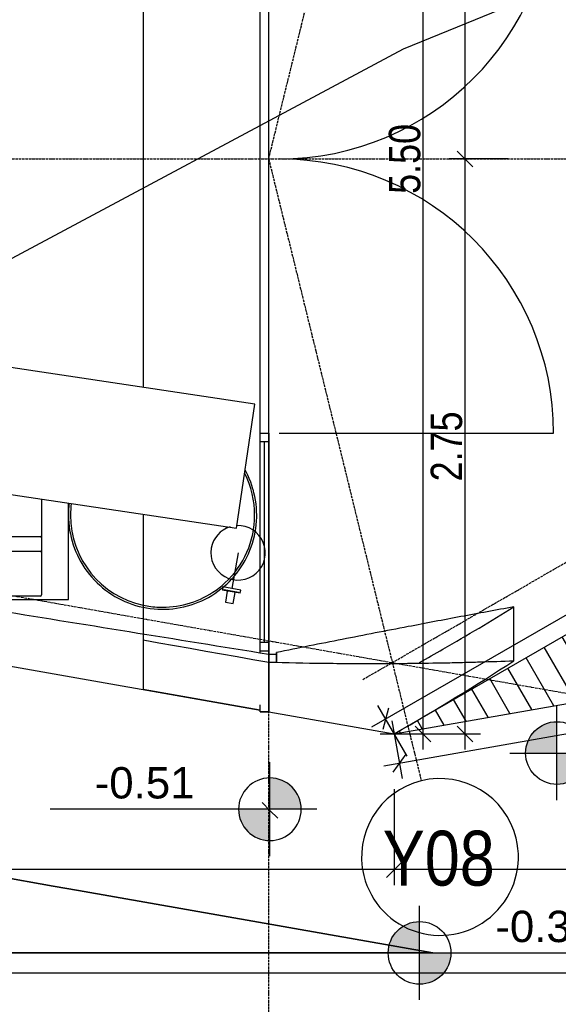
# Model space of a CAD drawing. Extents: x 109676 to 150640, y -94043 to -57043.
# Tile 23 of 39: x 133065 to 135640, y -79588 to -74877. Entities that reach past the tile are written whole.
import ezdxf

# ---------------------------------------------------------------- set-up
doc = ezdxf.new("R2010")
doc.units = 0
doc.linetypes.add('_TRAÇO_-_PONTO', pattern=[16, 12, -2, 0, -2])
doc.layers.get('0').update_dxf_attribs({"linetype": 'CONTINUOUS'})
doc.layers.get('DEFPOINTS').update_dxf_attribs({"linetype": 'CONTINUOUS'})
for name, color, linetype in [('A-ANNO-DIMS', 1, 'CONTINUOUS'), ('A-DETL-MLIN', 3, 'CONTINUOUS'), ('A-DOOR', 1, 'CONTINUOUS'), ('A-FLOR-CASE', 3, 'CONTINUOUS'), ('A-FLOR-HRAL', 1, 'CONTINUOUS'), ('A-FLOR-OTLN', 6, 'CONTINUOUS'), ('A-FLOR-PATT', 8, 'CONTINUOUS'), ('A-GLAZ', 6, 'CONTINUOUS'), ('A-GLAZ-CWMG', 3, 'CONTINUOUS'), ('A-MASS', 5, 'CONTINUOUS'), ('C-TOPO', 2, 'CONTINUOUS'), ('C-TOPO-MAJR', 2, 'CONTINUOUS'), ('E-LITE-EQPM', 4, 'CONTINUOUS'), ('I-FURN', 2, 'CONTINUOUS'), ('S-GRID', 1, 'CONTINUOUS')]:
    doc.layers.add(name, color=color, linetype=linetype)
doc.styles.add('ARIAL_1', font='arial.ttf', dxfattribs={"height": 150})
doc.styles.add('ARIAL_NARROW', font='ARIALN.TTF', dxfattribs={"height": 262.5})
doc.styles.add('ARIAL_NARROW_2', font='ARIALN.TTF', dxfattribs={"height": 150})
doc.dimstyles.new('DIAGONAL_-_2_0MM_ARIAL', dxfattribs={"dimscale": 304.8, "dimtxt": 153.514646, "dimasz": 0.246063, "dimexe": 0.246063, "dimexo": 0.0625, "dimgap": 0.036909, "dimtad": 1, "dimlfac": 0.001, "dimrnd": 0.01, "dimzin": 0, "dimtxsty": 'ARIAL_NARROW_2', "dimblk1": 'OBLIQUE', "dimblk2": 'OBLIQUE', "dimsah": 1, "dimcen": 0.09, "dimdle": 0.246063, "dimazin": 3, "dimtfac": 1, "dimtdec": 4, "dimtix": 1, "dimtmove": 0, "dimatfit": 3, "dimtvp": 1, "dimtolj": 1, "dimtzin": 0})
doc.dimstyles.new('DIAGONAL_-_2_0MM_ARIAL_1', dxfattribs={"dimscale": 304.8, "dimtxt": 153.514646, "dimasz": 0.246063, "dimexe": 0.246063, "dimexo": 0.0625, "dimgap": 0.036909, "dimtad": 1, "dimlfac": 0.001, "dimrnd": 0.01, "dimzin": 0, "dimtxsty": 'ARIAL_NARROW_2', "dimblk1": 'OBLIQUE', "dimblk2": 'OBLIQUE', "dimsah": 1, "dimcen": 0.09, "dimdle": 0.246063, "dimazin": 3, "dimtfac": 1, "dimtdec": 4, "dimtix": 1, "dimtmove": 0, "dimatfit": 3, "dimtvp": 1, "dimtolj": 1, "dimtzin": 0})
doc.dimstyles.new('DIAGONAL_-_2_5MM_ARIAL', dxfattribs={"dimscale": 304.8, "dimtxt": 153.514646, "dimasz": 0.246063, "dimexe": 0.590551, "dimexo": 0.369094, "dimgap": 0.246063, "dimtad": 1, "dimlfac": 0.001, "dimrnd": 0.01, "dimzin": 0, "dimtxsty": 'ARIAL_NARROW_2', "dimblk1": 'OBLIQUE', "dimblk2": 'OBLIQUE', "dimsah": 1, "dimcen": 0.09, "dimdle": 0.590551, "dimazin": 3, "dimtfac": 1, "dimtdec": 4, "dimtix": 1, "dimtmove": 0, "dimatfit": 3, "dimtvp": 1, "dimtolj": 1, "dimtzin": 0})
doc.dimstyles.new('DIAGONAL_-_2_5MM_ARIAL_3', dxfattribs={"dimscale": 304.8, "dimtxt": 153.514646, "dimasz": 0.246063, "dimexe": 0.590551, "dimexo": 0.369094, "dimgap": 0.246063, "dimtad": 1, "dimlfac": 0.001, "dimrnd": 0.01, "dimzin": 0, "dimtxsty": 'ARIAL_NARROW_2', "dimblk1": 'OBLIQUE', "dimblk2": 'OBLIQUE', "dimsah": 1, "dimcen": 0.09, "dimdle": 0.590551, "dimazin": 3, "dimtfac": 1, "dimtdec": 4, "dimtix": 1, "dimtmove": 0, "dimatfit": 3, "dimtvp": 1, "dimtolj": 1, "dimtzin": 0})
doc.dimstyles.new('DIAGONAL_-_2_5MM_ARIAL_4', dxfattribs={"dimscale": 304.8, "dimtxt": 153.514646, "dimasz": 0.246063, "dimexe": 0.590551, "dimexo": 0.369094, "dimgap": 0.246063, "dimtad": 1, "dimlfac": 0.001, "dimrnd": 0.01, "dimzin": 0, "dimtxsty": 'ARIAL_NARROW_2', "dimblk1": 'OBLIQUE', "dimblk2": 'OBLIQUE', "dimsah": 1, "dimcen": 0.09, "dimdle": 0.590551, "dimazin": 3, "dimtfac": 1, "dimtdec": 4, "dimtix": 1, "dimtmove": 0, "dimatfit": 3, "dimtvp": 1, "dimtolj": 1, "dimtzin": 0})

# ---------------------------------------------------------------- blocks, each defined once
blk = doc.blocks.new('MESA_DE_CENTRO_HYDRA_-_Ø90')
at = {"layer": 'I-FURN', "flags": 128}
for points in [[(17.7, 449.6), (4.9, 450), (-13.1, 449.8), (-31.1, 448.9), (-49, 447.3), (-66.9, 445), (-84.6, 442), (-102.2, 438.2), (-119.7, 433.8), (-136.9, 428.7), (-154, 422.8), (-170.8, 416.3), (-187.3, 409.2), (-203.5, 401.4), (-219.4, 392.9), (-234.9, 383.8), (-250.1, 374.1), (-264.8, 363.8), (-279.2, 352.9), (-293.1, 341.5), (-306.5, 329.5)], [(92.7, 440.3), (76.5, 443.5), (58.7, 446.2), (40.8, 448.1), (22.8, 449.4), (18.5, 449.6)], [(450, 0), (449.6, 18), (448.6, 36), (446.8, 53.9), (444.3, 71.7), (441, 89.4), (437.1, 107), (432.5, 124.4), (427.2, 141.6), (421.2, 158.5), (414.5, 175.2), (407.1, 191.7), (399.1, 207.8), (390.5, 223.6), (381.3, 239), (371.4, 254.1), (360.9, 268.7), (349.9, 283), (338.3, 296.7), (326.2, 310), (313.5, 322.8), (300.4, 335.1), (286.7, 346.8), (272.6, 358), (258.1, 368.6), (243.1, 378.7), (227.8, 388.1), (212.1, 396.9), (196.1, 405), (179.7, 412.6), (163.1, 419.4), (146.2, 425.6), (129, 431.1), (111.7, 435.9), (94.2, 440), (92.7, 440.3)], [(-306.5, 329.5), (-319.4, 317), (-331.8, 304), (-343.7, 290.4), (-355.1, 276.5), (-365.8, 262), (-376, 247.2), (-385.6, 232), (-394.6, 216.4), (-402.9, 200.4), (-410.6, 184.1), (-417.6, 167.6), (-424, 150.7), (-429.7, 133.7), (-434.7, 116.4), (-439, 98.9), (-442.6, 81.3), (-445.5, 63.5), (-447.7, 45.6), (-449.1, 27.7), (-449.9, 9.7), (-450, 0)], [(-450, 0), (-449.6, -18), (-448.6, -36), (-446.8, -53.9), (-444.3, -71.7)], [(446.2, -57.9), (447.7, -45.6), (449.1, -27.7), (449.9, -9.7), (450, 0)], [(-444.2, -71.8), (-441, -89.4), (-437.1, -107), (-432.5, -124.4)], [(-432.3, -124.8), (-427.2, -141.6), (-421.2, -158.5), (-414.5, -175.2), (-407.1, -191.7), (-399.1, -207.8), (-394.6, -216.2)]]:
    blk.add_lwpolyline(points, dxfattribs=at)
at = {"layer": 'I-FURN'}
for start, end in [(87.6992, 123.1353), (77.8279, 87.6691), (0, 77.8279), (123.1579, 132.6316), (132.6316, 180), (352.6431, 0), (180, 206.8918)]:
    blk.add_arc((0, 0), 440.3, start, end, dxfattribs=at)
blk = doc.blocks.new('ARMÁRIO_LINEAR_BAIXO_-_PRO')
at = {"layer": 'A-FLOR-CASE'}
for p, q in [((950, 300), (-950, 300)), ((-950, 300), (-950, -300)), ((950, -300), (950, 300)), ((-950, -300), (950, -300))]:
    blk.add_line(p, q, dxfattribs=at)
blk = doc.blocks.new('SOFÁ_LOUNGE_BERNHARDT_LEA1')
at = {"layer": 'I-FURN'}
for p, q in [((167.8, 449), (-474.7, 449)), ((-474.7, 449), (-474.7, -13)), ((-345.7, -32.6), (-345.7, 425.7)), ((-339.3, 432), (287.4, 432)), ((182, 449), (168.1, 449)), ((345.7, 422.6), (345.7, -135.8)), ((473.9, -154.9), (473.9, 402)), ((0, 216.7), (-338.7, 216.7)), ((0, 216.7), (338.7, 216.7)), ((0, 146.9), (-338.7, 146.9)), ((0, 146.9), (338.7, 146.9))]:
    blk.add_line(p, q, dxfattribs=at)
for centre, radius, start, end in [((-339.3, 425.7), 6.35, 90, 180), ((-338.7, 223.7), 6.97, 180, 270), ((338.7, 223.7), 6.97, 270, 0), ((-338.7, 153.9), 6.97, 180, 270), ((338.7, 153.9), 6.97, 270, 0)]:
    blk.add_arc(centre, radius, start, end, dxfattribs=at)
blk = doc.blocks.new('RECTANGULAR_MULLION_-_4X4_')
at = {"layer": 'A-GLAZ-CWMG'}
for p, q in [((133736, -77895.9), (133736, -77855.2)), ((133736, -77855.2), (133776, -77855.2)), ((133776, -77855.2), (133776, -77895.9)), ((133736, -77905.8), (133736, -77895.9)), ((133736, -77895.9), (133776, -77895.9)), ((133776, -77895.9), (133776, -77912.3)), ((133736, -78187.9), (133736, -78155.3)), ((133736, -78187.9), (133776, -78187.9))]:
    blk.add_line(p, q, dxfattribs=at)
blk = doc.blocks.new('PORTA-PAREDE-CORTINA-VIDRO')
at = {"layer": 'A-DOOR'}
for p, q in [((-1312.5, 50), (-1312.5, 1362.5)), ((1312.5, 50), (1312.5, 1362.5))]:
    blk.add_line(p, q, dxfattribs=at)
for centre, start, end in [((-1312.5, 50), 0, 90), ((1312.5, 50), 90, 180)]:
    blk.add_arc(centre, 1312.5, start, end, dxfattribs=at)
blk = doc.blocks.new('SYSTEM_PANEL_-_VIDRO_2CM-0')
at = {"layer": 'A-GLAZ'}
for p, q in [((-622, 0), (337.7, 0)), ((-622, -20), (-622, 0)), ((337.7, -20), (337.7, 0)), ((337.7, -20), (-622, -20))]:
    blk.add_line(p, q, dxfattribs=at)
blk = doc.blocks.new('RECTANGULAR_MULLION_-_4X41')
at = {"layer": 'A-GLAZ-CWMG'}
for p, q in [((133736, -75523), (133736, -74230.6)), ((133776, -75523), (133776, -74230.6))]:
    blk.add_line(p, q, dxfattribs=at)
blk = doc.blocks.new('RECTANGULAR_MULLION_-_4X42')
at = {"layer": 'A-GLAZ-CWMG'}
for p, q in [((133736, -76855.5), (133736, -75523)), ((133776, -76855.5), (133776, -75523))]:
    blk.add_line(p, q, dxfattribs=at)
blk = doc.blocks.new('RECTANGULAR_MULLION_-_4X43')
at = {"layer": 'A-GLAZ-CWMG'}
for p, q in [((133736, -77855.2), (133736, -76895.5)), ((133776, -78187.9), (133736, -78187.9))]:
    blk.add_line(p, q, dxfattribs=at)
blk = doc.blocks.new('RECTANGULAR_MULLION_-_4X44')
at = {"layer": 'A-GLAZ-CWMG'}
for p, q in [((40, 40), (0, 40)), ((0, 40), (0, 0)), ((0, 0), (40, 0)), ((40, 40), (40, 0))]:
    blk.add_line(p, q, dxfattribs=at)
blk = doc.blocks.new('RAILING_-_RAILING-4110861-')
at = {"layer": 'A-FLOR-HRAL'}
for p, q in [((134805.8, -73050.8), (134807.7, -73047.4)), ((138237.9, -75027.7), (134807.7, -73047.4)), ((134888.1, -73140), (134947.4, -73174.2)), ((134947.4, -73174.2), (138217.9, -75062.4)), ((138217.9, -76023.7), (135653.8, -77504.1)), ((135673.8, -77538.7), (138237.9, -76058.3)), ((135673.8, -77538.7), (135653.8, -77504.1))]:
    blk.add_line(p, q, dxfattribs=at)
at = {"layer": 'A-FLOR-HRAL', "flags": 128}
for points in [[(138237.9, -76058.3), (138258.2, -76046), (138278.1, -76032.9), (138297.4, -76019), (138316.2, -76004.3), (138334.3, -75988.9), (138351.8, -75972.8), (138368.7, -75956), (138384.9, -75938.6), (138400.3, -75920.5), (138415, -75901.8), (138429, -75882.5), (138442.2, -75862.7), (138454.6, -75842.4), (138466.1, -75821.6), (138476.9, -75800.3), (138486.7, -75778.7), (138495.7, -75756.6), (138503.8, -75734.3), (138511, -75711.6), (138517.3, -75688.6), (138522.6, -75665.4), (138527.1, -75642), (138530.6, -75618.5), (138533.1, -75594.8), (138534.7, -75571.1), (138535.4, -75547.3), (138535, -75523.5), (138533.8, -75499.7), (138531.6, -75476.1), (138528.4, -75452.5), (138524.3, -75429), (138519.3, -75405.8), (138513.4, -75382.7), (138506.5, -75359.9), (138498.7, -75337.4), (138490.1, -75315.3), (138480.5, -75293.5), (138470.1, -75272.1), (138458.8, -75251.1), (138446.7, -75230.6), (138433.8, -75210.6), (138420.2, -75191.1), (138405.7, -75172.2), (138390.5, -75153.9), (138374.6, -75136.2), (138358, -75119.2), (138340.7, -75102.8), (138322.8, -75087.2), (138304.2, -75072.2), (138285.1, -75058.1), (138265.4, -75044.7), (138245.3, -75032.1), (138237.9, -75027.7)], [(138305.8, -75073.5), (138304.2, -75072.2), (138285.1, -75058.1), (138265.4, -75044.7), (138245.3, -75032.1), (138237.9, -75027.7)], [(138217.9, -75062.4), (138236.9, -75073.9), (138255.4, -75086.1), (138273.4, -75099.1), (138290.9, -75112.7), (138307.8, -75127.1), (138324.2, -75142.1), (138339.9, -75157.8), (138355, -75174.1), (138369.4, -75190.9), (138383.1, -75208.4), (138396.2, -75226.4), (138408.5, -75244.8), (138420, -75263.8), (138430.8, -75283.2), (138440.8, -75303), (138450, -75323.2), (138458.4, -75343.8), (138465.9, -75364.7), (138472.6, -75385.8), (138478.5, -75407.2), (138483.5, -75428.9), (138487.6, -75450.7), (138490.9, -75472.6), (138493.3, -75494.7), (138494.8, -75516.8), (138495.4, -75539), (138495.1, -75561.2), (138493.9, -75583.4), (138491.8, -75605.5), (138488.9, -75627.5), (138485.1, -75649.4), (138480.4, -75671.1), (138474.8, -75692.6), (138468.4, -75713.8), (138461.2, -75734.8), (138453.1, -75755.5), (138444.2, -75775.8), (138434.5, -75795.8), (138424, -75815.3), (138412.7, -75834.4), (138400.7, -75853.1), (138387.9, -75871.3), (138374.4, -75888.9), (138360.2, -75906), (138345.4, -75922.5), (138329.9, -75938.4), (138313.8, -75953.6), (138297.1, -75968.2), (138279.8, -75982.2), (138261.9, -75995.4), (138243.6, -76007.9), (138224.8, -76019.6), (138217.9, -76023.7)], [(138366.9, -75128.4), (138358, -75119.2), (138340.7, -75102.8), (138322.8, -75087.2), (138307.4, -75074.8)], [(138464.5, -75261.7), (138458.8, -75251.1), (138446.7, -75230.6), (138433.8, -75210.6), (138420.2, -75191.1), (138405.7, -75172.2), (138390.5, -75153.9), (138374.6, -75136.2), (138369.9, -75131.4)], [(138521.8, -75417.1), (138519.3, -75405.8), (138513.4, -75382.7), (138506.5, -75359.9), (138498.7, -75337.4), (138490.1, -75315.3), (138480.5, -75293.5), (138470.1, -75272.1), (138466.7, -75265.8)], [(138534, -75582), (138534.7, -75571.1), (138535.4, -75547.3), (138535, -75523.5), (138533.8, -75499.7), (138531.6, -75476.1), (138528.4, -75452.5), (138524.3, -75429), (138522.8, -75421.7)], [(138500.3, -75744), (138503.8, -75734.3), (138511, -75711.6), (138517.3, -75688.6), (138522.6, -75665.4), (138527.1, -75642), (138530.6, -75618.5), (138533.1, -75594.8), (138533.6, -75586.9)], [(138466.1, -75821.6), (138476.9, -75800.3), (138486.7, -75778.7), (138495.7, -75756.6), (138498.5, -75748.8)], [(138423.2, -75890.6), (138429, -75882.5), (138442.2, -75862.7), (138454.6, -75842.4), (138465.7, -75822.4)], [(138308.9, -76010), (138316.2, -76004.3), (138334.3, -75988.9), (138351.8, -75972.8), (138368.7, -75956), (138384.9, -75938.6), (138400.3, -75920.5), (138415, -75901.8), (138420.2, -75894.7)], [(138237.9, -76058.3), (138258.2, -76046), (138278.1, -76032.9), (138297.4, -76019), (138303.8, -76014)]]:
    blk.add_lwpolyline(points, dxfattribs=at)
blk = doc.blocks.new('M_LUMINÁRIA_DE_PAREDE_-_A0')
at = {"layer": 'E-LITE-EQPM'}
for p, q in [((133629.7, -77427.6), (133599.7, -77598)), ((133557.3, -77590.6), (133554.5, -77606.2)), ((133639.4, -77621.2), (133554.5, -77606.2)), ((133642.2, -77605.5), (133557.3, -77590.6)), ((133639.4, -77621.2), (133642.2, -77605.5))]:
    blk.add_line(p, q, dxfattribs=at)
for start, end in [(170, 92.8195), (107.1305, 170)]:
    blk.add_arc((133629.7, -77427.6), 130.2, start, end, dxfattribs=at)
blk = doc.blocks.new('PONTO_DE_ARANDELA_-_ARANDE')
at = {"layer": 'E-LITE-EQPM'}
for p, q in [((124334.4, -75050.8), (124296.9, -75057.4)), ((124296.9, -75057.4), (124306.2, -75110.6)), ((124343.8, -75104), (124334.4, -75050.8)), ((124290.6, -75113.3), (124359.4, -75101.2)), ((124291.4, -75118), (124290.6, -75113.3)), ((124360.2, -75105.9), (124291.4, -75118)), ((124359.4, -75101.2), (124360.2, -75105.9))]:
    blk.add_line(p, q, dxfattribs=at)
blk = doc.blocks.new('GRID_-_HEAD_GRID-11506-IMP')
at = {"layer": 'S-GRID'}
for start, end in [(360, 180), (180, 360)]:
    blk.add_arc((0, 0), 5, start, end, dxfattribs=at)
blk = doc.blocks.new('SPOT_ELEVATIONS_-_SPOT_ELE')
at = {"layer": 'A-ANNO-DIMS'}
h = blk.add_hatch(color=256, dxfattribs=at)
edge = h.paths.add_edge_path(flags=0)
edge.add_line((0, 0), (-2, 0))
edge.add_arc((0, 0), 2, 90, 180, ccw=False)
edge.add_line((0, 2), (0, 0))
h = blk.add_hatch(color=256, dxfattribs=at)
edge = h.paths.add_edge_path(flags=0)
edge.add_line((0, 0), (2, 0))
edge.add_arc((0, 0), 2, 270, 360, ccw=False)
edge.add_line((0, -2), (0, 0))
for p, q in [((0, -3), (0, 3)), ((-3, 0), (14, 0))]:
    blk.add_line(p, q, dxfattribs=at)
blk.add_circle((0, 0), 2, dxfattribs=at)
blk = doc.blocks.new('_OBLIQUE')
at = {"color": 0, "linetype": 'BYBLOCK'}
blk.add_line((-0.5, -0.5), (0.5, 0.5), dxfattribs=at)
blk = doc.blocks.new('*D102')
at = {"layer": 'A-ANNO-DIMS', "color": 0}
for p, q in [((134255.6, -71942.3), (134255.6, -72369.8)), ((135113.3, -72045.9), (135011.5, -72461.1))]:
    blk.add_line(p, q, dxfattribs=at)
blk.add_arc((134255.6, -75543), 3353.2, 76.2195, 90, dxfattribs=at)
at = {"layer": 'DEFPOINTS', "color": 0}
for p in [(134255.6, -71829.8), (135140.1, -71936.7), (134791, -72232.8), (134255.6, -75543)]:
    blk.add_point(p, dxfattribs=at)
at = {"layer": 'A-ANNO-DIMS', "color": 0, "xscale": 75, "yscale": 75, "zscale": 75}
for p, rotation in [((134255.6, -72189.8), 180.0000000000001), ((135054.3, -72286.3), 346.2194874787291)]:
    blk.add_blockref('_OBLIQUE', p, dxfattribs=dict(at, rotation=rotation))
at = {"layer": 'A-ANNO-DIMS', "color": 0, "insert": (134675.9, -72064.8), "char_height": 150, "width": 327.498, "attachment_point": 5, "rotation": 353.1097, "style": 'ARIAL_NARROW_2'}
blk.add_mtext('\\A1;14°', dxfattribs=at)
blk = doc.blocks.new('*D105')
at = {"layer": 'A-ANNO-DIMS', "color": 0}
for p, q in [((140237.8, -75543), (141079.3, -75543)), ((140320.9, -78917.8), (140777, -78998.2))]:
    blk.add_line(p, q, dxfattribs=at)
blk.add_arc((121181.5, -75543), 19717.7, 350, 360, dxfattribs=at)
at = {"layer": 'DEFPOINTS', "color": 0}
for p in [(121181.5, -75543), (140125.3, -75543), (140765.9, -77832.1), (140210.1, -78898.3)]:
    blk.add_point(p, dxfattribs=at)
at = {"layer": 'A-ANNO-DIMS', "color": 0, "xscale": 75, "yscale": 75, "zscale": 75}
for p, rotation in [((140899.3, -75543), 89.99999999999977), ((140599.7, -78967), 259.9999999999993)]:
    blk.add_blockref('_OBLIQUE', p, dxfattribs=dict(at, rotation=rotation))
at = {"layer": 'A-ANNO-DIMS', "color": 0, "insert": (140673.2, -77248.3), "char_height": 150, "width": 327.498, "attachment_point": 5, "rotation": 85, "style": 'ARIAL_NARROW_2'}
blk.add_mtext('\\A1;10°', dxfattribs=at)
blk = doc.blocks.new('*D106')
at = {"layer": 'A-ANNO-DIMS', "color": 0}
for p, q in [((140320.9, -72168.2), (140777, -72087.8)), ((140237.8, -75543), (141079.3, -75543))]:
    blk.add_line(p, q, dxfattribs=at)
blk.add_arc((121181.5, -75543), 19717.7, 360, 10, dxfattribs=at)
at = {"layer": 'DEFPOINTS', "color": 0}
for p in [(140210.1, -72187.8), (140865.9, -74396.5), (121181.5, -75543), (140125.3, -75543)]:
    blk.add_point(p, dxfattribs=at)
at = {"layer": 'A-ANNO-DIMS', "color": 0, "xscale": 75, "yscale": 75, "zscale": 75}
for p, rotation in [((140599.7, -72119.1), 100.0000000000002), ((140899.3, -75543), 269.9999999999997)]:
    blk.add_blockref('_OBLIQUE', p, dxfattribs=dict(at, rotation=rotation))
at = {"layer": 'A-ANNO-DIMS', "color": 0, "insert": (140975.2, -73811.3), "char_height": 150, "width": 327.498, "attachment_point": 5, "rotation": 275, "style": 'ARIAL_NARROW_2'}
blk.add_mtext('\\A1;10°', dxfattribs=at)
blk = doc.blocks.new('*D109')
at = {"layer": 'A-ANNO-DIMS', "color": 0}
for p, q in [((135194.1, -72717.3), (135194.1, -75618)), ((134988.2, -72792.3), (135269.1, -72792.3)), ((135400.1, -75543), (135119.1, -75543))]:
    blk.add_line(p, q, dxfattribs=at)
at = {"layer": 'DEFPOINTS', "color": 0}
for p in [(134969.1, -72792.3), (135194.1, -75543), (135419.1, -75543)]:
    blk.add_point(p, dxfattribs=at)
at = {"layer": 'A-ANNO-DIMS', "color": 0, "xscale": 75, "yscale": 75, "zscale": 75}
for p, rotation in [((135194.1, -72792.3), 90), ((135194.1, -75543), 270)]:
    blk.add_blockref('_OBLIQUE', p, dxfattribs=dict(at, rotation=rotation))
at = {"layer": 'A-ANNO-DIMS', "color": 0, "insert": (135106.3, -74167.7), "char_height": 150, "width": 399.728, "attachment_point": 5, "rotation": 90, "style": 'ARIAL_NARROW_2'}
blk.add_mtext('\\A1;2.75', dxfattribs=at)
blk = doc.blocks.new('*D110')
at = {"layer": 'A-ANNO-DIMS', "color": 0}
for p, q in [((135194.1, -75468), (135194.1, -78368.7)), ((135400.1, -75543), (135119.1, -75543)), ((134988.2, -78293.7), (135269.1, -78293.7))]:
    blk.add_line(p, q, dxfattribs=at)
at = {"layer": 'DEFPOINTS', "color": 0}
for p in [(135419.1, -75543), (134969.1, -78293.7), (135194.1, -78293.7)]:
    blk.add_point(p, dxfattribs=at)
at = {"layer": 'A-ANNO-DIMS', "color": 0, "xscale": 75, "yscale": 75, "zscale": 75}
for p, rotation in [((135194.1, -75543), 90), ((135194.1, -78293.7), 270)]:
    blk.add_blockref('_OBLIQUE', p, dxfattribs=dict(at, rotation=rotation))
at = {"layer": 'A-ANNO-DIMS', "color": 0, "insert": (135106.3, -76918.4), "char_height": 150, "width": 399.728, "attachment_point": 5, "rotation": 90, "style": 'ARIAL_NARROW_2'}
blk.add_mtext('\\A1;2.75', dxfattribs=at)
blk = doc.blocks.new('*D111')
at = {"layer": 'A-ANNO-DIMS', "color": 0}
for p, q in [((121181.5, -79231.1), (121181.5, -79512.1)), ((139619.9, -79231.1), (139619.9, -79512.1)), ((121106.5, -79437.1), (139694.9, -79437.1))]:
    blk.add_line(p, q, dxfattribs=at)
at = {"layer": 'DEFPOINTS', "color": 0}
for p in [(121181.5, -79212.1), (139619.9, -79212.1), (139619.9, -79437.1)]:
    blk.add_point(p, dxfattribs=at)
at = {"layer": 'A-ANNO-DIMS', "color": 0, "xscale": 75, "yscale": 75, "zscale": 75, "rotation": 180}
blk.add_blockref('_OBLIQUE', (121181.5, -79437.1), dxfattribs=at)
at = {"layer": 'A-ANNO-DIMS', "color": 0, "xscale": 75, "yscale": 75, "zscale": 75}
blk.add_blockref('_OBLIQUE', (139619.9, -79437.1), dxfattribs=at)
at = {"layer": 'A-ANNO-DIMS', "color": 0, "insert": (130400.7, -79349.2), "char_height": 150, "width": 513.936, "attachment_point": 5, "style": 'ARIAL_NARROW_2'}
blk.add_mtext('\\A1;18.44', dxfattribs=at)
blk = doc.blocks.new('*D112')
at = {"layer": 'A-ANNO-DIMS', "color": 0}
for p, q in [((139681.7, -75650), (139541.2, -75406.7)), ((134749.4, -78259.8), (139643.7, -75434.1)), ((134917.3, -78400.7), (134776.9, -78157.4))]:
    blk.add_line(p, q, dxfattribs=at)
at = {"layer": 'DEFPOINTS', "color": 0}
for p in [(139578.7, -75471.6), (139691.2, -75666.5), (134926.9, -78417.2)]:
    blk.add_point(p, dxfattribs=at)
at = {"layer": 'A-ANNO-DIMS', "color": 0, "xscale": 75, "yscale": 75, "zscale": 75}
for p, rotation in [((139578.7, -75471.6), 30.00000000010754), ((134814.4, -78222.3), 210.0000000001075)]:
    blk.add_blockref('_OBLIQUE', p, dxfattribs=dict(at, rotation=rotation))
at = {"layer": 'A-ANNO-DIMS', "color": 0, "insert": (137152.6, -76770.9), "char_height": 150, "width": 399.728, "attachment_point": 5, "rotation": 30, "style": 'ARIAL_NARROW_2'}
blk.add_mtext('\\A1;5.50', dxfattribs=at)
blk = doc.blocks.new('*D114')
at = {"layer": 'A-ANNO-DIMS', "color": 0}
for p, q in [((138832.9, -77527.8), (138881.7, -77804.4)), ((138942.5, -77717.5), (137276, -78011.4)), ((134806.4, -78446.9), (136933.4, -78071.8)), ((134844.5, -78231), (134893.3, -78507.7))]:
    blk.add_line(p, q, dxfattribs=at)
at = {"layer": 'DEFPOINTS', "color": 0}
for p in [(138829.6, -77509), (138868.7, -77730.6), (134841.2, -78212.2)]:
    blk.add_point(p, dxfattribs=at)
at = {"layer": 'A-ANNO-DIMS', "color": 0, "xscale": 75, "yscale": 75, "zscale": 75}
for p, rotation in [((138868.7, -77730.6), 9.999999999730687), ((134880.3, -78433.8), 189.9999999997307)]:
    blk.add_blockref('_OBLIQUE', p, dxfattribs=dict(at, rotation=rotation))
at = {"layer": 'A-ANNO-DIMS', "color": 0, "insert": (136871.8, -77871.9), "char_height": 150, "width": 399.728, "attachment_point": 1, "rotation": 10, "style": 'ARIAL_NARROW_2'}
blk.add_mtext('\\A1;4.05', dxfattribs=at)
blk = doc.blocks.new('*D115')
at = {"layer": 'A-ANNO-DIMS', "color": 0}
for p, q in [((134994.1, -78368.7), (134994.1, -72717.3)), ((134788.2, -72792.3), (135069.1, -72792.3)), ((134788.2, -78293.7), (135069.1, -78293.7))]:
    blk.add_line(p, q, dxfattribs=at)
at = {"layer": 'DEFPOINTS', "color": 0}
for p in [(134769.1, -72792.3), (134994.1, -72792.3), (134769.1, -78293.7)]:
    blk.add_point(p, dxfattribs=at)
at = {"layer": 'A-ANNO-DIMS', "color": 0, "xscale": 75, "yscale": 75, "zscale": 75}
for p, rotation in [((134994.1, -72792.3), 90), ((134994.1, -78293.7), 270)]:
    blk.add_blockref('_OBLIQUE', p, dxfattribs=dict(at, rotation=rotation))
at = {"layer": 'A-ANNO-DIMS', "color": 0, "insert": (134906.3, -75543), "char_height": 150, "width": 399.728, "attachment_point": 5, "rotation": 90, "style": 'ARIAL_NARROW_2'}
blk.add_mtext('\\A1;5.50', dxfattribs=at)
blk = doc.blocks.new('*D116')
at = {"layer": 'A-ANNO-DIMS', "color": 0}
for p, q in [((139619.9, -73664.2), (139619.9, -79018.3)), ((134855.6, -78557.7), (134855.6, -79018.3)), ((139694.9, -78943.3), (134780.6, -78943.3))]:
    blk.add_line(p, q, dxfattribs=at)
at = {"layer": 'DEFPOINTS', "color": 0}
for p in [(139619.9, -73645.1), (134855.6, -78538.6), (134855.6, -78943.3)]:
    blk.add_point(p, dxfattribs=at)
at = {"layer": 'A-ANNO-DIMS', "color": 0, "xscale": 75, "yscale": 75, "zscale": 75, "rotation": 180}
blk.add_blockref('_OBLIQUE', (134855.6, -78943.3), dxfattribs=at)
at = {"layer": 'A-ANNO-DIMS', "color": 0, "xscale": 75, "yscale": 75, "zscale": 75}
blk.add_blockref('_OBLIQUE', (139619.9, -78943.3), dxfattribs=at)
at = {"layer": 'A-ANNO-DIMS', "color": 0, "insert": (137237.8, -78855.5), "char_height": 150, "width": 399.728, "attachment_point": 5, "style": 'ARIAL_NARROW_2'}
blk.add_mtext('\\A1;4.76', dxfattribs=at)
blk = doc.blocks.new('*D117')
at = {"layer": 'A-ANNO-DIMS', "color": 0}
for p, q in [((134855.6, -78557.7), (134855.6, -79018.3)), ((121655.6, -78737.3), (121655.6, -79018.3)), ((134930.6, -78943.3), (121580.6, -78943.3))]:
    blk.add_line(p, q, dxfattribs=at)
at = {"layer": 'DEFPOINTS', "color": 0}
for p in [(134855.6, -78538.6), (121655.6, -78718.3), (121655.6, -78943.3)]:
    blk.add_point(p, dxfattribs=at)
at = {"layer": 'A-ANNO-DIMS', "color": 0, "xscale": 75, "yscale": 75, "zscale": 75, "rotation": 180}
blk.add_blockref('_OBLIQUE', (121655.6, -78943.3), dxfattribs=at)
at = {"layer": 'A-ANNO-DIMS', "color": 0, "xscale": 75, "yscale": 75, "zscale": 75}
blk.add_blockref('_OBLIQUE', (134855.6, -78943.3), dxfattribs=at)
at = {"layer": 'A-ANNO-DIMS', "color": 0, "insert": (128255.6, -78855.5), "char_height": 150, "width": 513.936, "attachment_point": 5, "style": 'ARIAL_NARROW_2'}
blk.add_mtext('\\A1;13.20', dxfattribs=at)

msp = doc.modelspace()

# ---------------------------------------------------------------- hatches: boundary and pattern name
at = {"layer": 'A-FLOR-PATT'}
h = msp.add_hatch(dxfattribs=at)
h.set_pattern_fill('FP_19', color=256, style=0, pattern_type=2)
h.set_pattern_definition([(120, (137218.28, -76929.62), (-86.6025, -50), [])])
h.paths.add_polyline_path([(134855.584, -78293.726), (138843.953, -77590.469), (139580.342, -75565.886), (134866.827, -78287.236)], flags=0)

# ---------------------------------------------------------------- linework, layer by layer
at = {"layer": 'A-ANNO-DIMS'}
for p, q in [((134261.499, -78660.098, -671.613), (134223.999, -78622.598, -671.613)), ((134261.499, -78654.544, -671.613), (134261.499, -78654.544, -671.613)), ((134261.499, -78660.098, -671.613), (134261.499, -78654.544, -671.613)), ((134261.499, -78660.098, -671.613), (134298.999, -78697.598, -671.613)), ((135040.377, -79341.737, -671.613), (134977.066, -79341.737, -671.613))]:
    msp.add_line(p, q, dxfattribs=at)
at = {"layer": 'A-DETL-MLIN'}
for q in [(139619.938, -75543.026, -671.613), (138843.953, -77590.469, -671.613)]:
    msp.add_line((134855.584, -78293.726, -671.613), q, dxfattribs=at)
at = {"layer": 'A-FLOR-OTLN'}
for q in [(139619.938, -75543.026, -671.613), (138843.953, -77590.469, -671.613)]:
    msp.add_line((134855.584, -78293.726, -671.613), q, dxfattribs=at)
at = {"layer": 'A-MASS'}
for p, q in [((134255.584, -77950.574, -671.613), (134255.584, -73135.477, -671.613)), ((134255.584, -77912.292, -671.613), (134255.584, -73173.759, -671.613)), ((133655.584, -73241.763, -671.613), (133655.584, -76636.019, -671.613)), ((133655.584, -77242.67, -671.613), (133655.584, -77844.288, -671.613)), ((135427.013, -77944.034, -671.613), (135427.013, -77686.089, -671.613)), ((131855.584, -77764.746, -671.613), (134215.584, -78180.877, -671.613)), ((134255.584, -77950.574, -671.613), (134255.584, -77912.292, -671.613)), ((134255.584, -77912.292, -671.613), (134292.594, -77912.292, -671.613)), ((134292.594, -77904.786, -671.613), (134292.594, -77912.292, -671.613)), ((134215.584, -78180.877, -671.613), (133655.584, -78082.134, -671.613)), ((134255.584, -78187.93, -671.613), (134855.584, -78293.726, -671.613))]:
    msp.add_line(p, q, dxfattribs=at)
at = {"layer": 'A-MASS', "elevation": -671.613, "flags": 128}
msp.add_lwpolyline([(133655.584, -77844.288), (133730.584, -77857.576), (133805.583, -77870.864), (133880.583, -77884.15), (133955.583, -77897.436), (134030.583, -77910.722), (134105.583, -77924.006), (134180.584, -77937.29), (134255.584, -77950.574)], dxfattribs=at)
at = {"layer": 'A-MASS'}
for points, knots in [([(131855.584, -77525.117, -671.613), (132211.169, -77582.294, -671.613), (133011.205, -77711.132, -671.613), (133811.175, -77840.374, -671.613), (134255.584, -77912.292, -671.613)], [0, 0, 0, 0, 0.44444444, 1, 1, 1, 1]), ([(135427.013, -77686.089, -671.613), (135342.787, -77701.522, -671.613), (135216.521, -77724.92, -671.613), (135048.422, -77756.6, -671.613), (134911.753, -77782.649, -671.613), (134764.696, -77811.034, -671.613), (134554.798, -77852.116, -671.613), (134397.358, -77883.571, -671.613), (134292.594, -77904.786, -671.613)], [0, 0, 0, 0, 0.22222222, 0.33333333, 0.44444444, 0.58333333, 0.72222222, 1, 1, 1, 1]), ([(134255.584, -77950.574, -671.613), (134342.279, -77952.856, -671.613), (134472.378, -77955.395, -671.613), (134646.068, -77956.966, -671.613), (134787.052, -77957.234, -671.613), (134938.889, -77956.289, -671.613), (135074.543, -77954.203, -671.613), (135183.026, -77951.785, -671.613), (135291.382, -77948.871, -671.613), (135372.749, -77946.119, -671.613), (135427.013, -77944.034, -671.613)], [0, 0, 0, 0, 0.22222222, 0.33333333, 0.44444444, 0.58333333, 0.72222222, 0.79166667, 0.86111111, 1, 1, 1, 1])]:
    msp.add_open_spline(points, degree=3, knots=knots, dxfattribs=at)
for points in [[(135088.987, -77888.521, -671.613), (135206.744, -77821.044, -671.613), (135319.419, -77753.566, -671.613), (135427.013, -77686.089, -671.613)], [(133655.584, -77844.288, -671.613), (133655.584, -77923.57, -671.613), (133655.584, -78002.852, -671.613), (133655.584, -78082.134, -671.613)], [(134255.584, -77950.574, -671.613), (134255.584, -77937.813, -671.613), (134255.584, -77925.053, -671.613), (134255.584, -77912.292, -671.613)], [(134255.584, -77912.292, -671.613), (134255.584, -77925.053, -671.613), (134255.584, -77937.813, -671.613), (134255.584, -77950.574, -671.613)], [(134292.594, -77951.43, -671.613), (134292.594, -77936.037, -671.613), (134292.594, -77920.491, -671.613), (134292.594, -77904.786, -671.613)], [(134292.594, -77912.292, -671.613), (134292.594, -77925.335, -671.613), (134292.594, -77938.378, -671.613), (134292.594, -77951.421, -671.613)], [(134976.652, -77952.032, -671.613), (135014.597, -77930.862, -671.613), (135052.042, -77909.692, -671.613), (135088.987, -77888.521, -671.613)], [(134255.584, -78187.93, -671.613), (134255.584, -78108.811, -671.613), (134255.584, -78029.693, -671.613), (134255.584, -77950.574, -671.613)], [(134255.584, -77950.574, -671.613), (134255.584, -78029.693, -671.613), (134255.584, -78108.811, -671.613), (134255.584, -78187.93, -671.613)], [(134855.584, -78293.726, -671.613), (135058.99, -78177.162, -671.613), (135249.466, -78060.598, -671.613), (135427.013, -77944.034, -671.613)]]:
    msp.add_open_spline(points, degree=3, dxfattribs=at)
at = {"layer": 'C-TOPO'}
for p, q in [((127096.845, -77941.075, -671.613), (133225.169, -79021.67, -671.613)), ((133225.169, -79021.67, -671.613), (127096.845, -77941.075, -671.613)), ((133225.169, -79021.67, -671.613), (133346.296, -79043.026, -671.613)), ((133346.296, -79043.026, -671.613), (133225.169, -79021.67, -671.613)), ((133346.296, -79043.026, -671.613), (135040.379, -79341.734, -671.613)), ((135040.379, -79341.734, -671.613), (133346.296, -79043.026, -671.613)), ((135040.379, -79341.734, -671.613), (121625.71, -79341.734, -671.613)), ((121625.71, -79341.734, -671.613), (135040.379, -79341.734, -671.613))]:
    msp.add_line(p, q, dxfattribs=at)
at = {"layer": 'C-TOPO-MAJR'}
msp.add_polyline3d([(122082.654, -73992.557, -1000), (122161.343, -73988.176, -1000), (122202.367, -74167.853, -1000), (122957.054, -74610.219, -1000), (127763.019, -76859.756, -1000), (132796.143, -76109.835, -1000), (132866.731, -76104.539, -1000), (134900.379, -75016.283, -1000), (135623.568, -74720.192, -1000), (137214.802, -73699.236, -1000), (138014.278, -73738.176, -1000)], dxfattribs=at)
at = {"layer": 'S-GRID', "linetype": '_TRAÇO_-_PONTO'}
for p, q in [((134255.584, -80610.15, -671.613), (134255.584, -70898.098, -671.613)), ((134255.584, -75543.026, -671.613), (135394.813, -70898.098, -671.613)), ((118056.607, -74992.014, -671.613), (139554.071, -78782.597, -671.613)), ((134705.584, -78033.919, -671.613), (140023.164, -74963.813, -671.613)), ((118007.087, -75543.026, -671.613), (140125.295, -75543.026, -671.613)), ((134255.584, -75543.026, -671.613), (134985.358, -78518.502, -671.613))]:
    msp.add_line(p, q, dxfattribs=at)

# ---------------------------------------------------------------- block references
at = {"layer": 'A-ANNO-DIMS', "xscale": 74.99999999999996, "yscale": 74.99999999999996, "zscale": 74.99999999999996}
for p in [(135633.961, -78385.41, -671.613), (134977.066, -79341.737, -671.613)]:
    msp.add_blockref('SPOT_ELEVATIONS_-_SPOT_ELE', p, dxfattribs=at)
at = {"layer": 'A-ANNO-DIMS', "extrusion": (0, 0, -1), "xscale": 74.99999999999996, "yscale": 74.99999999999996, "zscale": 74.99999999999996}
msp.add_blockref('SPOT_ELEVATIONS_-_SPOT_ELE', (-134261.499, -78654.544, 671.613), dxfattribs=at)
at = {"layer": 'A-DOOR', "rotation": 270}
msp.add_blockref('PORTA-PAREDE-CORTINA-VIDRO', (134255.584, -75543.026, -671.613), dxfattribs=at)
at = {"layer": 'A-FLOR-CASE', "rotation": 171.5082307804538}
msp.add_blockref('ARMÁRIO_LINEAR_BAIXO_-_PRO', (133206.078, -76872.231, -671.613), dxfattribs=at)
at = {"layer": 'A-FLOR-HRAL'}
msp.add_blockref('RAILING_-_RAILING-4110861-', (479.569, 0, -671.613), dxfattribs=at)
at = {"layer": 'A-GLAZ', "rotation": 270}
msp.add_blockref('SYSTEM_PANEL_-_VIDRO_2CM-0', (134255.584, -77517.435, -671.613), dxfattribs=at)
at = {"layer": 'A-GLAZ-CWMG'}
for name in ['RECTANGULAR_MULLION_-_4X41', 'RECTANGULAR_MULLION_-_4X42', 'RECTANGULAR_MULLION_-_4X43', 'RECTANGULAR_MULLION_-_4X4_']:
    msp.add_blockref(name, (479.569, 0, -671.613), dxfattribs=at)
at = {"layer": 'A-GLAZ-CWMG', "extrusion": (0, 0, -1), "rotation": 270}
msp.add_blockref('RECTANGULAR_MULLION_-_4X44', (-134255.584, -76855.478, 671.613), dxfattribs=at)
at = {"layer": 'E-LITE-EQPM'}
msp.add_blockref('M_LUMINÁRIA_DE_PAREDE_-_A0', (479.569, 0, -671.613), dxfattribs=at)
at = {"layer": 'E-LITE-EQPM', "rotation": 159.9999999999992}
msp.add_blockref('PONTO_DE_ARANDELA_-_ARANDE', (225215.573, -190713.072, -671.613), dxfattribs=at)
at = {"layer": 'I-FURN', "rotation": 180}
for name, p in [('SOFÁ_LOUNGE_BERNHARDT_LEA1', (132823.584, -77202.624, -671.613)), ('MESA_DE_CENTRO_HYDRA_-_Ø90', (133748.246, -77247.74, -671.613))]:
    msp.add_blockref(name, p, dxfattribs=at)
at = {"layer": 'S-GRID', "xscale": 74.99999999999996, "yscale": 74.99999999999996, "zscale": 74.99999999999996, "rotation": 193.7805125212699}
msp.add_blockref('GRID_-_HEAD_GRID-11506-IMP', (135074.684, -78882.707, -671.613), dxfattribs=at)

# ---------------------------------------------------------------- texts
at = {"layer": 'A-ANNO-DIMS', "char_height": 150, "width": 571.11742, "attachment_point": 1, "style": 'ARIAL_1'}
for s, insert in [('-0.51', (133423.533, -78452.746, -671.613)), ('-0.36', (135339.101, -79139.939, -671.613))]:
    msp.add_mtext(s, dxfattribs=dict(at, insert=insert))
at = {"layer": 'S-GRID', "insert": (134801.312, -78757.244, -671.613), "char_height": 262.5, "width": 655.37953, "attachment_point": 1, "style": 'ARIAL_NARROW'}
msp.add_mtext('Y08', dxfattribs=at)

# ---------------------------------------------------------------- dimensions: what is measured, and where the dimension line sits
at = {"layer": 'A-ANNO-DIMS'}
for base, center, p1, p2, dimstyle, override, picture, middle in [((134790.953, -72232.803, -671.613), (134255.584, -75543.026, -671.613), (135140.089, -71936.673, -671.613), (134255.584, -71829.789, -671.613), 'DIAGONAL_-_2_5MM_ARIAL', {"dimdec": 0, "dimpost": '<>', "dimfxl": 890.939229}, '*D102', (134675.897, -72064.785, -671.613)), ((140865.909, -74396.542, -671.613), (121181.547, -75543.026, -671.613), (140125.295, -75543.026, -671.613), (140210.123, -72187.774, -671.613), 'DIAGONAL_-_2_5MM_ARIAL_4', {"dimdec": 0, "dimpost": '<>', "dimfxl": 3356.323517}, '*D106', (140975.246, -73811.301, -671.613)), ((140765.944, -77832.113, -671.613), (121181.547, -75543.026, -671.613), (140210.123, -78898.277, -671.613), (140125.295, -75543.026, -671.613), 'DIAGONAL_-_2_5MM_ARIAL_3', {"dimdec": 0, "dimpost": '<>', "dimfxl": 3356.323517}, '*D105', (140673.227, -77248.327, -671.613))]:
    dim = msp.add_angular_dim_3p(base=base, center=center, p1=p1, p2=p2, dimstyle=dimstyle, override=override, dxfattribs=at)
    dim.commit()
    dim.dimension.update_dxf_attribs({"geometry": picture, "text_midpoint": middle})
for base, p1, p2, angle, override, picture, middle in [((134994.136, -72792.325, -671.613), (134769.136, -78293.726, -671.613), (134769.136, -72792.325, -671.613), 90, {"dimpost": '<>', "dimfxl": 5501.401798}, '*D115', (134906.3, -75543.026, -671.613)), ((135194.136, -75543.026, -671.613), (134969.136, -72792.325, -671.613), (135419.136, -75543.026, -671.613), 90, {"dimpost": '<>', "dimfxl": 2787.26666}, '*D109', (135106.3, -74167.675, -671.613)), ((139578.715, -75471.626, -671.613), (134926.861, -78417.182, -671.613), (139691.215, -75666.481, -671.613), 30, {"dimpost": '<>', "dimfxl": 5501.401798}, '*D112', (137152.62, -76770.908, -671.613)), ((135194.136, -78293.726, -671.613), (135419.136, -75543.026, -671.613), (134969.136, -78293.726, -671.613), 90, {"dimpost": '<>', "dimfxl": 2787.26666}, '*D110', (135106.3, -76918.376, -671.613))]:
    dim = msp.add_linear_dim(base=base, p1=p1, p2=p2, angle=angle, dimstyle='DIAGONAL_-_2_0MM_ARIAL', override=override, dxfattribs=at)
    dim.commit()
    dim.dimension.update_dxf_attribs({"geometry": picture, "text_midpoint": middle})
for base, p1, p2, override, picture, middle in [((134855.584, -78943.296, -671.613), (139619.938, -73645.109, -671.613), (134855.584, -78538.631, -671.613), {"dimpost": '<>', "dimfxl": 6829.759835}, '*D116', (137237.761, -78855.46, -671.613)), ((121655.584, -78943.296, -671.613), (134855.584, -78538.631, -671.613), (121655.584, -78718.296, -671.613), {"dimpost": '<>', "dimfxl": 13201.222656}, '*D117', (128255.584, -78855.46, -671.613)), ((139619.938, -79437.056, -671.613), (121181.547, -79212.056, -671.613), (139619.938, -79212.056, -671.613), {"dimpost": '<>', "dimfxl": 18438.390692}, '*D111', (130400.742, -79349.22, -671.613))]:
    dim = msp.add_linear_dim(base=base, p1=p1, p2=p2, dimstyle='DIAGONAL_-_2_0MM_ARIAL', override=override, dxfattribs=at)
    dim.commit()
    dim.dimension.update_dxf_attribs({"geometry": picture, "text_midpoint": middle})
dim = msp.add_linear_dim(base=(138868.657, -77730.573, -671.613), p1=(134841.217, -78212.248, -671.613), p2=(138829.586, -77508.991, -671.613), angle=10, dimstyle='DIAGONAL_-_2_0MM_ARIAL_1', override={"dimpost": '<>', "dimfxl": 4049.895583}, dxfattribs=at)
dim.commit()
dim.dimension.update_dxf_attribs({"geometry": '*D114', "text_midpoint": (137086.022, -77935.693, -671.613), "dimtype": 160, "text_rotation": 10})

doc.saveas('drawing.dxf')
